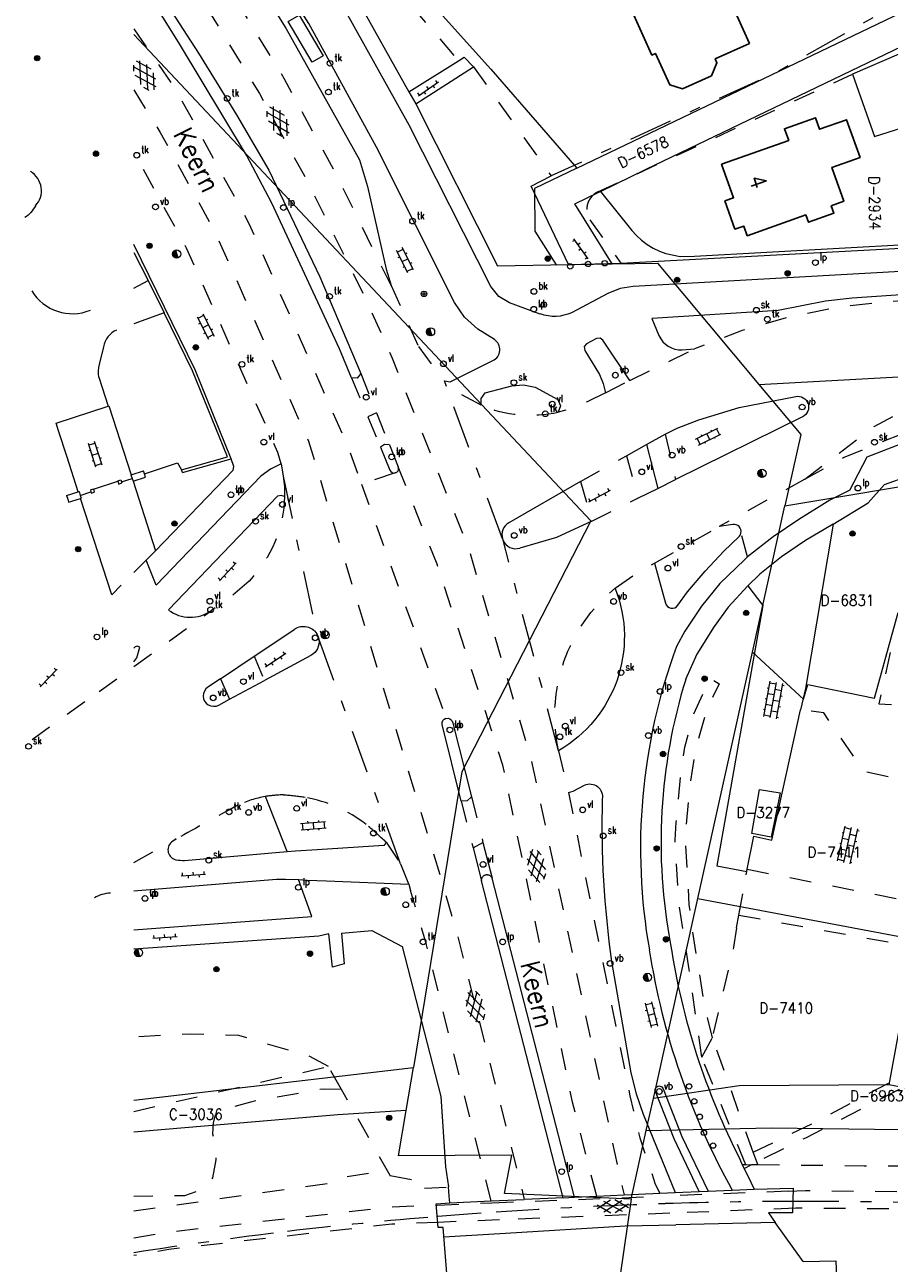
# Model space of a CAD drawing. Header units: metres. Extents: x 132072 to 132715, y 517419 to 517799.
# Tile 7 of 29: x 132072 to 132152, y 517619 to 517733. Entities that reach past the tile are written whole.
import ezdxf
from ezdxf.enums import TextEntityAlignment as Align
from ezdxf.lldxf.tags import DXFTag

# ---------------------------------------------------------------- set-up
doc = ezdxf.new("R2010")
doc.units = ezdxf.units.M
doc.header["$MEASUREMENT"] = 0
doc.linetypes.add('NLCS-HIDDEN', pattern=[4, 2, -2])
doc.linetypes.add('XX-HART', pattern=[13, 4, -2, 1, -2, 4])
for name, color, linetype, lineweight in [('GBKN ABRI', 252, 'Continuous', 13), ('GBKN AS SPOOR', 252, 'XX-HART', 13), ('GBKN BIJGEBOUW', 252, 'Continuous', 13), ('GBKN HEK', 252, 'XX-HART', 13), ('GBKN HOOFDGEBOUW', 250, 'Continuous', 25), ('GBKN HUISNUMMER', 252, 'Continuous', 13), ('GBKN KANT FUNCTIEVERSCHIL WEG', 252, 'NLCS-HIDDEN', 13), ('GBKN KANT FUNTIEVERSCHIL', 252, 'NLCS-HIDDEN', 13), ('GBKN KANT GESLOTEN VERHARDING', 252, 'Continuous', 13), ('GBKN KANT GESLOTEN VERHARDING EIGEN TERREIN', 252, 'Continuous', 13), ('GBKN KANT GESLOTEN VERHARDING WEG', 252, 'Continuous', 13), ('GBKN KANT OPEN VERHARDING', 252, 'Continuous', 13), ('GBKN KANT OPEN VERHARDING WEG', 252, 'NLCS-HIDDEN', 13), ('GBKN KANT VERHARDING OVERIG', 252, 'Continuous', 13), ('GBKN KANT WEGVAK FUNCTIEVERSCHIL', 252, 'NLCS-HIDDEN', 13), ('GBKN KANT WEGVAK GESL VERHARDING', 252, 'NLCS-HIDDEN', 13), ('GBKN KANT WEGVAK HULPLIJN', 252, 'XX-HART', 13), ('GBKN KUNSTWERK DROOG', 252, 'Continuous', 13), ('GBKN MUUR', 252, 'NLCS-HIDDEN', 13), ('GBKN SPOORRAIL', 252, 'NLCS-HIDDEN', 13), ('GBKN STRAATNAAM', 252, 'Continuous', 13), ('GBKN TERREINAFSCHEIDING', 252, 'NLCS-HIDDEN', 13), ('GBKN VERHARDINGSSYMBOOL', 252, 'Continuous', 13), ('GBKN VLAKAFSLUITING', 252, 'NLCS-HIDDEN', 13), ('GBKN VLAKAFSLUITING BEHEER GROEN', 252, 'NLCS-HIDDEN', 13), ('GBKN VLAKAFSLUITING BEHEER WEGEN', 252, 'NLCS-HIDDEN', 13), ('GRENS MAAIVELD', 252, 'NLCS-HIDDEN', 13), ('KADASTER PERCEELNUMMER', 32, 'Continuous', 13), ('KADASTER PERCEELSGRENS', 32, 'KG-KADASTRAAL', 13), ('THEMA BOOM', 252, 'Continuous', 13), ('THEMA BRANDKRAAN', 252, 'Continuous', 13), ('THEMA LICHTMAST', 252, 'Continuous', 13), ('THEMA RIOOL', 252, 'Continuous', 13), ('THEMA STRAATMEUBILAIR', 252, 'Continuous', 13)]:
    doc.layers.add(name, color=color, linetype=linetype, lineweight=lineweight)
doc.styles.add('Style-STANDARD', font='STANDARD.shx')
tags = doc.linetypes.add('KG-KADASTRAAL', pattern='A,5.5,-2,["K",Standard,S=1.8,R=0,X=0,Y=-0.9],-2,5.5,-2,[5,NLCS.SHX,S=0.75,R=0,X=0,Y=0],-2', length=19).pattern_tags.tags
tags[6] = DXFTag(74, 10)

# ---------------------------------------------------------------- blocks, each defined once
blk = doc.blocks.new('OV2')
at = {"layer": 'GBKN VERHARDINGSSYMBOOL'}
for p, q in [((0.0031, -0.023), (0.0031, 0.023)), ((0.0151, -0.023), (0.0151, 0.023)), ((0.0001, 0.01), (0.0031, 0.01)), ((0.0031, 0.02), (0.0151, 0.02)), ((0.0031, 0), (0.0151, 0)), ((0.0181, 0.01), (0.0151, 0.01)), ((0.0001, -0.01), (0.0031, -0.01)), ((0.0031, -0.02), (0.0151, -0.02)), ((0.0181, -0.01), (0.0151, -0.01))]:
    blk.add_line(p, q, dxfattribs=at)
blk = doc.blocks.new('OV6')
at = {"layer": 'GBKN VERHARDINGSSYMBOOL'}
for p, q in [((0, 0), (0.045, 0)), ((0.0025, 0), (0.0025, 0.005)), ((0.0225, 0), (0.0225, 0.005)), ((0.0325, 0), (0.0325, -0.005)), ((0.0425, 0), (0.0425, 0.005)), ((0.0125, 0), (0.0125, -0.005))]:
    blk.add_line(p, q, dxfattribs=at)
blk = doc.blocks.new('OV4')
at = {"layer": 'GBKN VERHARDINGSSYMBOOL'}
for p, q in [((0, 0.012), (0.066, 0.012)), ((0, 0), (0.066, 0)), ((0.003, 0.012), (0.003, 0)), ((0.013, 0.015), (0.013, 0.012)), ((0.013, 0), (0.013, -0.012)), ((0.023, 0.012), (0.023, 0)), ((0.033, 0.015), (0.033, 0.012)), ((0.033, 0), (0.033, -0.012)), ((0.043, 0.012), (0.043, 0)), ((0.053, 0.015), (0.053, 0.012)), ((0.053, 0), (0.053, -0.012)), ((0.063, 0.012), (0.063, 0)), ((0, -0.012), (0.066, -0.012)), ((0.003, -0.012), (0.003, -0.015)), ((0.023, -0.012), (0.023, -0.015)), ((0.043, -0.012), (0.043, -0.015)), ((0.063, -0.012), (0.063, -0.015))]:
    blk.add_line(p, q, dxfattribs=at)
blk = doc.blocks.new('GV6')
at = {"layer": 'GBKN VERHARDINGSSYMBOOL'}
for p, q in [((0.001, -0.0034), (0.026, 0.012)), ((0.001, 0.0034), (0.0261, -0.0121)), ((0.0132, -0.0101), (0.0468, 0.0101)), ((0.0132, 0.0101), (0.0468, -0.0101)), ((0.034, 0.012), (0.059, -0.0034)), ((0.034, -0.012), (0.059, 0.0034))]:
    blk.add_line(p, q, dxfattribs=at)
blk = doc.blocks.new('GV4')
at = {"layer": 'GBKN VERHARDINGSSYMBOOL'}
for p, q in [((0.0026, -0.009), (0.0408, 0.0128)), ((0.0037, 0.0052), (0.0132, 0.0107)), ((0.006, 0.0071), (0.0471, -0.0163)), ((0.0149, -0.0163), (0.056, 0.0071)), ((0.0212, 0.0128), (0.0594, -0.009)), ((0.0488, 0.0107), (0.0583, 0.0052)), ((0, -0.003), (0.027, -0.0185)), ((0.035, -0.0185), (0.062, -0.003))]:
    blk.add_line(p, q, dxfattribs=at)
blk = doc.blocks.new('lp')
at = {"layer": 'THEMA LICHTMAST'}
blk.add_circle((0, 0), 0.0262, dxfattribs=at)
at = {"layer": 'THEMA LICHTMAST', "style": 'Style-STANDARD', "width": 0.899999}
blk.add_text('lp', height=0.0675, dxfattribs=at).set_placement((0.041, 0.019))
blk = doc.blocks.new('tkolk')
at = {"layer": 'THEMA RIOOL'}
blk.add_circle((0, 0), 0.0262, dxfattribs=at)
at = {"layer": 'THEMA RIOOL', "style": 'Style-STANDARD', "width": 0.9}
blk.add_text('tk', height=0.0675, dxfattribs=at).set_placement((0.041, 0.019))
blk = doc.blocks.new('symb')
at = {"layer": 'THEMA STRAATMEUBILAIR'}
for p, q in [((-0.025, 0), (0.025, 0)), ((0, 0.025), (0, -0.025))]:
    blk.add_line(p, q, dxfattribs=at)
blk.add_circle((0, 0), 0.025, dxfattribs=at)
blk = doc.blocks.new('dwa')
at = {"layer": 'THEMA RIOOL'}
for p, q in [((-0.035, 0.014), (-0.023, -0.03)), ((-0.03, 0.023), (-0.014, -0.035)), ((-0.024, 0.029), (-0.006, -0.037)), ((-0.017, 0.034), (0.002, -0.037)), ((-0.01, 0.036), (0.01, -0.036))]:
    blk.add_line(p, q, dxfattribs=at)
blk.add_circle((0, 0), 0.0375, dxfattribs=at)
blk = doc.blocks.new('boom')
at = {"layer": 'THEMA BOOM'}
for radius in [0.0243, 0.0172, 0.0112, 0.00446]:
    blk.add_circle((0, 0), radius, dxfattribs=at)
blk = doc.blocks.new('vbord')
at = {"layer": 'THEMA STRAATMEUBILAIR'}
blk.add_circle((0, 0), 0.0262, dxfattribs=at)
at = {"layer": 'THEMA STRAATMEUBILAIR', "style": 'Style-STANDARD', "width": 0.9}
blk.add_text('vb', height=0.0675, dxfattribs=at).set_placement((0.041, 0.019))
blk = doc.blocks.new('vlicht')
at = {"layer": 'THEMA STRAATMEUBILAIR'}
blk.add_circle((0, 0), 0.0262, dxfattribs=at)
at = {"layer": 'THEMA STRAATMEUBILAIR', "style": 'Style-STANDARD', "width": 0.9}
blk.add_text('vl', height=0.0675, dxfattribs=at).set_placement((0.041, 0.019))
blk = doc.blocks.new('skolk')
at = {"layer": 'THEMA RIOOL'}
blk.add_circle((0, 0), 0.0262, dxfattribs=at)
at = {"layer": 'THEMA RIOOL', "style": 'Style-STANDARD', "width": 0.9}
blk.add_text('sk', height=0.0675, dxfattribs=at).set_placement((0.041, 0.019))
blk = doc.blocks.new('brand')
at = {"layer": 'THEMA BRANDKRAAN'}
blk.add_circle((0, 0), 0.0262, dxfattribs=at)
at = {"layer": 'THEMA BRANDKRAAN', "style": 'Style-STANDARD', "width": 0.899999}
blk.add_text('bk', height=0.0675, dxfattribs=at).set_placement((0.041, 0.019))
blk = doc.blocks.new('paal')
at = {"layer": 'THEMA STRAATMEUBILAIR'}
blk.add_circle((0, 0), 0.025, dxfattribs=at)

msp = doc.modelspace()

# ---------------------------------------------------------------- linework, layer by layer
at = {"layer": 'GBKN ABRI', "flags": 128}
msp.add_lwpolyline([(132096.17, 517733.61), (132097.18, 517734.21), (132099.39, 517730.46), (132098.37, 517729.86), (132096.17, 517733.61)], dxfattribs=at)
at = {"layer": 'GBKN AS SPOOR', "flags": 128}
msp.add_lwpolyline([(132109.98, 517623.41), (132112.72, 517623.63), (132115.33, 517623.82)], dxfattribs=at)
at = {"layer": 'GBKN AS SPOOR', "extrusion": (0, 0, -1)}
for centre, radius, start, end in [((-132144.25, 517202.13), 422.68, 86.0774, 88.193), ((-132144.13, 517198.57), 426.24, 88.2247, 89.8433), ((-132143.97, 517208.12), 416.69, 89.8617, 94.2656), ((-132143.92, 517208.23), 416.57, 83.4093, 85.3266), ((-132149.17, 517189.57), 435.72, 81.1224, 83.0042)]:
    msp.add_arc(centre, radius, start, end, dxfattribs=at)
at = {"layer": 'GBKN BIJGEBOUW', "flags": 128}
for points in [[(132148.21, 517728.76), (132150.23, 517723.01), (132152.77, 517723.83), (132152.47, 517730.61)], [(132152.47, 517730.61), (132148.21, 517728.76)]]:
    msp.add_lwpolyline(points, dxfattribs=at)
at = {"layer": 'GBKN HEK', "flags": 128}
for points in [[(132171.71, 517744.34), (132151.48, 517734.76), (132141.3, 517728.99), (132120.42, 517719.38)], [(132082.91, 517691.89), (132085.96, 517692.9), (132086.33, 517692.27)], [(132078.21, 517690.48), (132080.46, 517691.22)], [(132080.79, 517691.17), (132081.77, 517691.48)], [(132076.99, 517689.91), (132077.97, 517690.25)]]:
    msp.add_lwpolyline(points, dxfattribs=at)
at = {"layer": 'GBKN HOOFDGEBOUW', "flags": 128}
for points in [[(132128.03, 517734.22), (132130.3, 517735.26), (132129.32, 517737.4), (132132.24, 517738.73), (132132.32, 517738.57), (132137.14, 517740.77), (132139.7, 517735.15), (132137.54, 517734.17), (132138.7, 517731.61), (132135.55, 517730.17), (132135.71, 517729.81), (132135.2, 517728.62), (132132.54, 517727.41), (132131.36, 517727.79), (132130.04, 517730.68), (132129.71, 517730.53), (132128.03, 517734.22)], [(132136.14, 517720.45), (132137.24, 517717.36), (132136.44, 517717.07), (132137.36, 517714.47), (132138.18, 517714.76), (132138.5, 517713.86), (132143.9, 517715.78), (132144.14, 517715.11), (132146.49, 517715.94), (132146.25, 517716.62), (132147.41, 517717.04), (132146.31, 517720.16), (132148.91, 517721.08), (132147.67, 517724.56), (132145.18, 517723.68), (132144.8, 517724.75), (132141.94, 517723.73), (132142.33, 517722.65), (132136.14, 517720.45)]]:
    msp.add_lwpolyline(points, dxfattribs=at)
at = {"layer": 'GBKN KANT FUNCTIEVERSCHIL WEG', "flags": 128}
for points in [[(132123.14, 517691.2), (132127.36, 517693.57)], [(132124.17, 517687.54), (132128.41, 517689.65)], [(132113.07, 517662.1), (132114.13, 517657.89)], [(132112.13, 517661.71), (132113.23, 517657.39)]]:
    msp.add_lwpolyline(points, dxfattribs=at)
at = {"layer": 'GBKN KANT FUNTIEVERSCHIL', "flags": 128}
for points in [[(132096.85, 517657.11), (132098.85, 517657.24)], [(132097.91, 517654.43), (132099.69, 517654.36)]]:
    msp.add_lwpolyline(points, dxfattribs=at)
at = {"layer": 'GBKN KANT GESLOTEN VERHARDING', "flags": 128}
for points in [[(132124.62, 517625.26), (132127.14, 517625.38)], [(132127.14, 517625.38), (132130.45, 517625.53)], [(132130.45, 517625.53), (132131.86, 517625.59)], [(132137.12, 517625.83), (132139.14, 517625.92)], [(132139.14, 517625.92), (132142.75, 517625.99), (132142.68, 517623.74)], [(132110.01, 517622.36), (132109.82, 517624.56), (132111.08, 517624.65)], [(132111.08, 517624.65), (132114.88, 517624.82)], [(132114.88, 517624.82), (132117.94, 517624.96)], [(132121.53, 517625.12), (132120.1, 517625.06), (132117.94, 517624.96)], [(132121.53, 517625.12), (132122.57, 517625.17)], [(132122.57, 517625.17), (132124.62, 517625.26)], [(132142.68, 517623.74), (132140.45, 517623.72)], [(132140.45, 517623.72), (132141.08, 517622.84)], [(132110.45, 517622.37), (132110.01, 517622.36)], [(132111.15, 517613.91), (132110.45, 517622.37)], [(132143.66, 517619.24), (132141.08, 517622.84)], [(132143.66, 517619.24), (132146.68, 517619.29)], [(132146.68, 517619.29), (132146.76, 517617.03)]]:
    msp.add_lwpolyline(points, dxfattribs=at)
at = {"layer": 'GBKN KANT GESLOTEN VERHARDING EIGEN TERREIN', "flags": 128}
for points in [[(132081.93, 517709.04), (132083.26, 517709.72)], [(132084.73, 517706.74), (132081.93, 517705.73)], [(132079.14, 517703.62), (132078.74, 517701.99)], [(132078.69, 517700.81), (132079.56, 517698.13)], [(132074.76, 517696.57), (132079.56, 517698.13)], [(132079.56, 517698.13), (132079.64, 517698.16), (132081.68, 517691.81)], [(132074.99, 517695.86), (132074.76, 517696.57)], [(132075.78, 517693.43), (132074.99, 517695.86)], [(132129.2, 517694.6), (132130.25, 517690.56)], [(132076.81, 517690.23), (132075.78, 517693.43)], [(132110.52, 517621.52), (132116.22, 517621.86)], [(132116.22, 517621.86), (132127.23, 517622.53), (132131.92, 517622.63)], [(132141.08, 517622.84), (132131.92, 517622.63)]]:
    msp.add_lwpolyline(points, dxfattribs=at)
at = {"layer": 'GBKN KANT GESLOTEN VERHARDING EIGEN TERREIN'}
for centre, radius, start, end in [((132071.36, 517718.02), 2.05, 316.6349, 59.2752), ((132076.26, 517711.05), 4.38, 211.2351, 292.2767), ((132081.15, 517703.29), 2.04, 113.2913, 170.6767), ((132081.89, 517701.25), 3.24, 166.7938, 187.7536)]:
    msp.add_arc(centre, radius, start, end, dxfattribs=at)
at = {"layer": 'GBKN KANT GESLOTEN VERHARDING EIGEN TERREIN', "extrusion": (0, 0, -1)}
msp.add_arc((-132070.41, 517717.86), 2.74, 207.1027, 237.6692, dxfattribs=at)
at = {"layer": 'GBKN KANT GESLOTEN VERHARDING WEG', "flags": 128}
for points in [[(132081.93, 517739.88), (132083.66, 517737.28), (132087.9, 517730.7), (132091.4, 517725.03), (132094.37, 517719.92), (132099.08, 517710.08), (132102.86, 517701.14)], [(132102.02, 517700.75), (132100.91, 517703.43), (132094.67, 517716.86), (132092.31, 517721.28), (132086.15, 517731.56), (132082.35, 517737.66), (132081.93, 517738.26)], [(132130.94, 517695.56), (132132.05, 517696.12), (132134.03, 517696.87), (132137.77, 517698.03), (132142.98, 517699.04)], [(132143.61, 517697.17), (132131.9, 517691.38)], [(132129.2, 517694.6), (132130.94, 517695.56)], [(132104.67, 517694.35), (132105.54, 517692.23)], [(132105.5, 517694.56), (132106.31, 517692.53)], [(132127.36, 517693.57), (132129.2, 517694.6)], [(132123.14, 517691.2), (132116.52, 517687.39)], [(132128.41, 517689.65), (132130.25, 517690.56)], [(132130.25, 517690.56), (132131.9, 517691.38)], [(132124.17, 517687.54), (132120.91, 517686.03), (132117.53, 517685.04)], [(132093.02, 517675.07), (132096.78, 517677.58)], [(132089.93, 517673), (132093.02, 517675.07)], [(132098.25, 517675.14), (132093.98, 517672.84)], [(132089.93, 517673), (132088.76, 517672.22)], [(132090.74, 517671.1), (132093.98, 517672.84)], [(132089.76, 517670.57), (132090.74, 517671.1)], [(132112.13, 517661.71), (132110.36, 517668.76)], [(132111.31, 517669.01), (132113.07, 517662.1)], [(132113.23, 517657.39), (132114.01, 517654.35)], [(132114.13, 517657.89), (132114.97, 517654.59)], [(132121.53, 517625.12), (132114.01, 517654.35)], [(132122.57, 517625.17), (132114.97, 517654.59)]]:
    msp.add_lwpolyline(points, dxfattribs=at)
at = {"layer": 'GBKN KANT GESLOTEN VERHARDING WEG', "extrusion": (0, 0, -1)}
for centre, radius, start, end in [((-132143.16, 517698.06), 0.999, 79.3642, 161.1361), ((-132143.17, 517698.06), 0.996, 161.3656, 243.409), ((-132097.58, 517676.4), 1.43, 55.9382, 148.8616), ((-132097.58, 517676.4), 1.43, 171.1788, 241.8584), ((-132110.84, 517668.87), 0.491, 347.9895, 75.7), ((-132110.84, 517668.86), 0.492, 75.8522, 163.3035)]:
    msp.add_arc(centre, radius, start, end, dxfattribs=at)
at = {"layer": 'GBKN KANT GESLOTEN VERHARDING WEG'}
for centre, radius, start, end in [((132105.93, 517692.38), 0.411, 201.1659, 284.2952), ((132105.93, 517692.38), 0.414, 284.1494, 20.8163), ((132117.16, 517686.28), 1.28, 119.8285, 197.3235), ((132117.16, 517686.27), 1.28, 203.05, 286.4906), ((132089.3, 517671.41), 0.965, 123.7351, 237.8917), ((132089.3, 517671.42), 0.969, 238.0896, 298.3783)]:
    msp.add_arc(centre, radius, start, end, dxfattribs=at)
at = {"layer": 'GBKN KANT OPEN VERHARDING', "flags": 128}
for points in [[(132083.23, 517760.22), (132088.13, 517753.08), (132088.96, 517752.04), (132098.72, 517741.08), (132100.71, 517738.6), (132102.4, 517735.91), (132107.3, 517727.13)], [(132119.41, 517706.64), (132116.58, 517707.66), (132115.58, 517708.26), (132114.87, 517709.18), (132107.33, 517724.06), (132100.32, 517736.68), (132099.18, 517738.3), (132097.92, 517739.82), (132087.85, 517751.11), (132086.92, 517752.35), (132082.14, 517759.29), (132081.93, 517759.57)], [(132115.18, 517704.28), (132113.66, 517705.25), (132112.43, 517706.35), (132111.5, 517707.71), (132104.3, 517722.02), (132098.07, 517733.45), (132096.71, 517735.56), (132095.15, 517737.52), (132086.2, 517747.37)], [(132091.43, 517740.23), (132095.95, 517733.02), (132102.73, 517720.87), (132103.48, 517718.39), (132105.2, 517710.79), (132105.67, 517709.26)], [(132107.3, 517727.13), (132107.93, 517726.03)], [(132107.93, 517726.03), (132115.46, 517711.1)], [(132126.86, 517711.32), (132174.54, 517713.88), (132174.55, 517714.11), (132192.44, 517715.39)], [(132090.92, 517693.27), (132087.58, 517701.49), (132081.93, 517713.04)], [(132180.59, 517712.12), (132127.98, 517709.19), (132126.78, 517708.99), (132125.65, 517708.53), (132122.3, 517706.76)], [(132115.46, 517711.1), (132122.01, 517711.21)], [(132122.01, 517711.21), (132126.86, 517711.32)], [(132181.9, 517709.93), (132181.87, 517710.41), (132148.19, 517708.11), (132145.73, 517707.83), (132141.36, 517706.96), (132129.7, 517706.22), (132130.36, 517704.66)], [(132127.68, 517700.51), (132125.2, 517704.22), (132124.93, 517704.42), (132124.6, 517704.38), (132123.68, 517703.89), (132123.47, 517703.63), (132123.52, 517703.29)], [(132123.52, 517703.29), (132124.87, 517701.05), (132125.23, 517700.24), (132125.44, 517699.38)], [(132132.5, 517703.35), (132133.64, 517703.42)], [(132110.57, 517700.48), (132111.11, 517700.4), (132115.04, 517702.35)], [(132113.95, 517698.22), (132113.95, 517698.86), (132114.33, 517699.37), (132116.78, 517700.03), (132117.87, 517700.1), (132118.94, 517699.88), (132121.02, 517698.76), (132121.27, 517698.18), (132121.08, 517697.58)], [(132147.96, 517690.4), (132149.55, 517693.48), (132157.84, 517696.66), (132158.36, 517697.68)], [(132095.52, 517692.83), (132094.53, 517692.34), (132093.65, 517691.68), (132083.99, 517681.64), (132083.08, 517683.92)], [(132083.93, 517684.81), (132091.08, 517692.24), (132091.15, 517692.59), (132090.92, 517693.27)], [(132146.44, 517687.24), (132149.65, 517689.21), (132151.17, 517690.91), (132153.41, 517691.71)], [(132147.96, 517690.4), (132146.12, 517689.46), (132143.25, 517687.69), (132140.88, 517686.08), (132138.53, 517684.25)], [(132095.84, 517689.81), (132095.51, 517689.89), (132095.17, 517689.83), (132085.12, 517679.34)], [(132137.17, 517687.22), (132135.9, 517687.03)], [(132146.44, 517687.24), (132143.87, 517685.75), (132141.66, 517684.24), (132139.65, 517682.64), (132138.55, 517681.56)], [(132146.44, 517687.24), (132143.89, 517672.1)], [(132132.11, 517679.78), (132132.99, 517681), (132134.61, 517682.91), (132136.34, 517684.75), (132137.73, 517686.09)], [(132083.08, 517683.92), (132083.93, 517684.81)], [(132129.95, 517683.65), (132130.96, 517679.98)], [(132138.24, 517683.97), (132135.97, 517681.78)], [(132138.53, 517684.25), (132138.24, 517683.97)], [(132079.89, 517680.73), (132080.75, 517681.63)], [(132135.97, 517681.78), (132134.28, 517679.7), (132132.74, 517677.39), (132131.97, 517675.96)], [(132138.55, 517681.56), (132136.73, 517679.61), (132135.46, 517677.82), (132133.87, 517675.26), (132132.82, 517672.93)], [(132138.55, 517681.56), (132139.95, 517679.74), (132135.7, 517655.75), (132138.47, 517655.21)], [(132081.93, 517674.56), (132082.22, 517674.92), (132082.47, 517675.91), (132082.23, 517676), (132082.04, 517675.93), (132081.93, 517675.82)], [(132143.89, 517672.1), (132143.42, 517670.14)], [(132139.11, 517658.47), (132140.77, 517658.12), (132143.42, 517670.14)], [(132122.01, 517662.49), (132122.44, 517662.61), (132123.5, 517663.18)], [(132138.51, 517655.43), (132139.11, 517658.47)], [(132098.85, 517657.24), (132104.98, 517657.64)], [(132086.61, 517656.22), (132096.07, 517657.05)], [(132096.07, 517657.05), (132096.85, 517657.11)], [(132138.47, 517655.21), (132138.51, 517655.43)], [(132081.93, 517653.44), (132095.1, 517654.52)], [(132095.91, 517654.52), (132097.11, 517654.47)], [(132098.34, 517651.07), (132097.11, 517654.47)], [(132097.11, 517654.47), (132097.91, 517654.43)], [(132099.69, 517654.36), (132107.28, 517654.06)], [(132081.93, 517649.84), (132098.34, 517651.07)], [(132099.91, 517649.48), (132098.99, 517649.26)], [(132101.09, 517649.52), (132103.88, 517649.77), (132106.67, 517648.3), (132110.25, 517634.46), (132110.68, 517627.96), (132110.95, 517626.12)], [(132098.99, 517649.26), (132081.93, 517648.05)], [(132125.99, 517646.91), (132127.76, 517636.64), (132128.27, 517634.71), (132128.91, 517632.82), (132131.86, 517625.59)], [(132137.83, 517628.69), (132138.05, 517628.17)], [(132138.05, 517628.17), (132138.22, 517627.82)], [(132138.22, 517627.82), (132138.83, 517626.56)], [(132138.83, 517626.56), (132139.14, 517625.92)], [(132111.02, 517625.27), (132110.95, 517626.12)], [(132111.08, 517624.65), (132111.02, 517625.27)]]:
    msp.add_lwpolyline(points, dxfattribs=at)
at = {"layer": 'GBKN KANT OPEN VERHARDING', "extrusion": (0, 0, -1)}
for centre, radius, start, end in [((-132120.72, 517710.27), 3.85, 245.7209, 289.845), ((-132115, 517676.88), 12.17, 158.5223, 239.871), ((-132123.99, 517662.13), 1.16, 65.1272, 191.1033), ((-132080.06, 517649.64), 3.63, 60.7971, 85.7554)]:
    msp.add_arc(centre, radius, start, end, dxfattribs=at)
at = {"layer": 'GBKN KANT OPEN VERHARDING'}
for centre, radius, start, end in [((132114.59, 517703.35), 1.1, 294.1431, 57.6011), ((132132.36, 517705.51), 2.17, 203.1397, 273.6932), ((132137.27, 517686.57), 0.661, 348.1832, 98.7608), ((132137.26, 517686.57), 0.673, 314.3923, 347.8435), ((132087.14, 517682.07), 3.4, 233.523, 304.7414), ((132131.58, 517680.15), 0.646, 195.3212, 324.4295), ((132182.6, 517657.34), 53.94, 159.8103, 189.9882), ((132181.25, 517657.9), 50.7, 162.7561, 190.7211), ((132216.52, 517659.6), 91.42, 178.5584, 187.9833), ((132086, 517657.21), 0.924, 131.0233, 259.0574), ((132087.88, 517654.75), 4.02, 120.4645, 128.2044), ((132104.94, 517657.85), 0.222, 281.0485, 53.0047), ((132087.07, 517664.73), 8.52, 261.5463, 266.8889), ((132095.5, 517659.75), 5.25, 265.5248, 274.4752), ((132195.34, 517658.21), 64.64, 188.6675, 207.1721), ((132195.29, 517658.32), 66.63, 188.9174, 209.1814)]:
    msp.add_arc(centre, radius, start, end, dxfattribs=at)
at = {"layer": 'GBKN KANT OPEN VERHARDING WEG', "flags": 128}
for points in [[(132102.86, 517701.14), (132102.54, 517700.73), (132102.02, 517700.75)], [(132102.02, 517700.75), (132103.5, 517697.17)], [(132102.86, 517701.14), (132104.31, 517697.52)], [(132104.31, 517697.52), (132103.5, 517697.17)], [(132104.31, 517697.52), (132105.5, 517694.56)], [(132103.5, 517697.17), (132104.67, 517694.35)], [(132130.94, 517695.56), (132131.9, 517691.38)], [(132105.5, 517694.56), (132105.05, 517694.59), (132104.67, 517694.35)], [(132127.36, 517693.57), (132128.41, 517689.65)], [(132123.14, 517691.2), (132124.17, 517687.54)], [(132093.02, 517675.07), (132093.98, 517672.84)], [(132089.93, 517673), (132090.74, 517671.1)], [(132113.07, 517662.1), (132112.67, 517661.72), (132112.13, 517661.71)], [(132113.23, 517657.39), (132114.13, 517657.89)]]:
    msp.add_lwpolyline(points, dxfattribs=at)
at = {"layer": 'GBKN KANT OPEN VERHARDING WEG', "extrusion": (0, 0, -1)}
msp.add_arc((-132114.5, 517654.43), 0.496, 350.88, 160.1757, dxfattribs=at)
at = {"layer": 'GBKN KANT VERHARDING OVERIG', "flags": 128}
for points in [[(132107.3, 517727.13), (132111.87, 517730.01)], [(132107.93, 517726.03), (132113.26, 517729.45)], [(132111.87, 517730.01), (132112.4, 517730.34)], [(132112.4, 517730.34), (132113.26, 517729.45)], [(132122.01, 517711.21), (132118.57, 517718.44), (132120.42, 517719.38)], [(132081.87, 517691.22), (132083.93, 517684.81)], [(132079.89, 517680.73), (132077.01, 517689.62)], [(132096.07, 517657.05), (132094.07, 517662.12)], [(132101.09, 517649.52), (132101.34, 517646.71), (132100.26, 517646.38), (132099.91, 517649.48)], [(132134.06, 517625.69), (132131.76, 517630.55), (132130.03, 517634.91)], [(132130.74, 517635.18), (132132.46, 517630.76), (132134.91, 517625.73)], [(132131.86, 517625.59), (132132.56, 517625.62), (132134.06, 517625.69)], [(132134.06, 517625.69), (132134.91, 517625.73)], [(132134.91, 517625.73), (132137.12, 517625.83)]]:
    msp.add_lwpolyline(points, dxfattribs=at)
at = {"layer": 'GBKN KANT VERHARDING OVERIG', "extrusion": (0, 0, -1)}
msp.add_arc((-132130.38, 517635.05), 0.38, 338.1084, 159.9141, dxfattribs=at)
at = {"layer": 'GBKN KANT WEGVAK FUNCTIEVERSCHIL', "flags": 128}
for points in [[(132105.67, 517709.26), (132100.52, 517719.66), (132095.82, 517728.32), (132090.34, 517737.26), (132085.94, 517744.1)], [(132127.68, 517700.51), (132133.64, 517703.42)], [(132113.95, 517698.22), (132112.07, 517699.24), (132110.57, 517700.48)], [(132125.44, 517699.38), (132123.73, 517698.53), (132122.44, 517697.97), (132121.08, 517697.58)], [(132143.8, 517691.4), (132147.39, 517693.39), (132155.52, 517696.73)], [(132143.8, 517691.4), (132135.9, 517687.03)], [(132126.32, 517681.34), (132128.1, 517682.59), (132129.95, 517683.65)], [(132081.93, 517674.13), (132089.08, 517679.28)], [(132121.11, 517666.35), (132122.01, 517662.49)], [(132081.93, 517656.06), (132085.84, 517658.21)], [(132105.07, 517658.03), (132105.21, 517657.93)], [(132105.21, 517657.93), (132106.51, 517655.93)], [(132106.51, 517655.93), (132107.28, 517654.06)]]:
    msp.add_lwpolyline(points, dxfattribs=at)
at = {"layer": 'GBKN KANT WEGVAK FUNCTIEVERSCHIL'}
msp.add_arc((132094.18, 517639.3), 23.02, 81.1124, 86.1319, dxfattribs=at)
at = {"layer": 'GBKN KANT WEGVAK GESL VERHARDING', "flags": 128}
for points in [[(132095.52, 517692.83), (132095.22, 517693.88), (132086.79, 517712.72), (132081.93, 517721.59)], [(132181.9, 517709.93), (132151.35, 517707.76), (132146.92, 517707.26), (132142.55, 517706.4), (132138.03, 517705.11), (132133.64, 517703.42)], [(132105.67, 517709.26), (132108.17, 517703.65)], [(132108.17, 517703.65), (132110.4, 517700.57), (132110.57, 517700.48)], [(132125.44, 517699.38), (132127.68, 517700.51)], [(132095.52, 517692.83), (132095.69, 517691.68)], [(132095.69, 517691.68), (132095.83, 517690.73), (132095.84, 517689.81)], [(132129.95, 517683.65), (132135.9, 517687.03)], [(132115.94, 517685.89), (132115.98, 517685.77)], [(132092.58, 517682.01), (132090.98, 517680.62), (132089.08, 517679.28)], [(132078.73, 517671.83), (132081.16, 517673.57)], [(132072.54, 517667.39), (132078.73, 517671.83)], [(132122.01, 517662.49), (132127.68, 517634.53), (132128.6, 517630.65), (132130.02, 517626.38)], [(132107.28, 517654.06), (132107.45, 517653.47)], [(132114.88, 517624.82), (132108.85, 517648.71), (132107.45, 517653.47)]]:
    msp.add_lwpolyline(points, dxfattribs=at)
at = {"layer": 'GBKN KANT WEGVAK GESL VERHARDING', "extrusion": (0, 0, -1)}
for centre, radius, start, end in [((-132118.51, 517708.9), 11.62, 257.2293, 293.1132), ((-132084.13, 517690.12), 11.71, 181.4927, 223.821), ((-132135.91, 517669.6), 15.16, 347.6335, 50.7598), ((-132097.56, 517676.39), 1.45, 149.0522, 170.9816)]:
    msp.add_arc(centre, radius, start, end, dxfattribs=at)
at = {"layer": 'GBKN KANT WEGVAK GESL VERHARDING'}
for centre, radius, start, end in [((132095.79, 517652.05), 10.22, 99.7394, 114.691), ((132095.8, 517652.09), 10.19, 90.3847, 99.7866), ((132095.68, 517649.82), 12.39, 51.7703, 80.4657), ((134721.51, 512869.14), 5466.44, 118.75822, 118.82624), ((132067.05, 517616.99), 55.95, 47.1859, 49.5428)]:
    msp.add_arc(centre, radius, start, end, dxfattribs=at)
at = {"layer": 'GBKN KANT WEGVAK HULPLIJN', "flags": 128}
for points in [[(132115.94, 517685.89), (132110.57, 517700.48)], [(132095.69, 517691.68), (132098.8, 517677.14)], [(132121.11, 517666.35), (132115.98, 517685.77)], [(132098.99, 517676.62), (132106.51, 517655.93)], [(132130.02, 517626.38), (132130.45, 517625.53)]]:
    msp.add_lwpolyline(points, dxfattribs=at)
at = {"layer": 'GBKN KUNSTWERK DROOG', "flags": 128}
for points in [[(132081.93, 517712.32), (132083.26, 517709.72)], [(132083.26, 517709.72), (132084.73, 517706.74)], [(132086.33, 517692.27), (132090.57, 517693.46), (132087.35, 517701.39), (132084.73, 517706.74)], [(132086.42, 517692.01), (132090.92, 517693.27)], [(132086.42, 517692.01), (132086.33, 517692.27)]]:
    msp.add_lwpolyline(points, dxfattribs=at)
at = {"layer": 'GBKN MUUR', "flags": 128}
for points in [[(132081.66, 517691.8), (132081.68, 517691.81)], [(132081.66, 517691.8), (132081.77, 517691.48)], [(132081.68, 517691.81), (132082.81, 517692.19)], [(132081.87, 517691.22), (132083.02, 517691.58), (132082.91, 517691.89)], [(132082.91, 517691.89), (132082.81, 517692.19)], [(132077.92, 517690.42), (132078.2, 517690.51), (132078.21, 517690.48)], [(132077.92, 517690.42), (132077.97, 517690.25)], [(132078.21, 517690.48), (132078.28, 517690.22)], [(132080.45, 517691.25), (132080.74, 517691.34), (132080.79, 517691.17)], [(132080.45, 517691.25), (132080.46, 517691.22)], [(132080.46, 517691.22), (132080.54, 517690.96)], [(132080.54, 517690.96), (132080.83, 517691.06)], [(132080.79, 517691.17), (132080.83, 517691.06)], [(132081.77, 517691.48), (132081.86, 517691.21)], [(132081.86, 517691.21), (132081.87, 517691.22)], [(132075.72, 517689.89), (132076.81, 517690.23)], [(132075.72, 517689.89), (132075.83, 517689.57)], [(132075.83, 517689.57), (132075.92, 517689.28)], [(132075.92, 517689.28), (132077.01, 517689.62)], [(132076.81, 517690.23), (132076.88, 517690.26), (132076.99, 517689.91)], [(132076.99, 517689.91), (132077.08, 517689.65)], [(132077.01, 517689.62), (132077.08, 517689.65)], [(132077.97, 517690.25), (132078, 517690.13)], [(132078, 517690.13), (132078.28, 517690.22)]]:
    msp.add_lwpolyline(points, dxfattribs=at)
at = {"layer": 'GBKN SPOORRAIL', "flags": 128}
for points in [[(132142.3, 517625.72), (132130.58, 517625.26)], [(132142.3, 517625.72), (132143.88, 517625.78), (132156.86, 517625.66), (132175.09, 517624.78), (132204, 517622.79), (132211.62, 517622.11)], [(132081.93, 517621.42), (132084.94, 517621.94), (132105.56, 517624.27), (132109.92, 517624.45)], [(132109.92, 517624.45), (132114.96, 517624.65)], [(132114.96, 517624.65), (132130.58, 517625.26)], [(132142.97, 517624.15), (132131.38, 517623.69)], [(132211.45, 517620.52), (132203.88, 517621.19), (132174.99, 517623.19), (132156.82, 517624.06), (132142.97, 517624.15)], [(132115.67, 517623.08), (132110.01, 517622.85)], [(132131.38, 517623.69), (132115.67, 517623.08)], [(132110.01, 517622.85), (132105.74, 517622.68), (132085.17, 517620.35), (132081.93, 517619.79)]]:
    msp.add_lwpolyline(points, dxfattribs=at)
at = {"layer": 'GBKN TERREINAFSCHEIDING', "flags": 128}
for points in [[(132083.93, 517760.68), (132085.82, 517757.85), (132086.95, 517758.57), (132094.6, 517750), (132111.87, 517730.01)], [(132113.26, 517729.45), (132120.42, 517719.38)], [(132124.72, 517717.9), (132148.21, 517728.76)], [(132124, 517715.34), (132126.86, 517711.32)], [(132151.69, 517675.41), (132150.64, 517670.69), (132153.85, 517670.47)], [(132153.85, 517670.47), (132152.58, 517663.7), (132149.26, 517664.44), (132145.56, 517669.85), (132143.42, 517670.14)], [(132138.42, 517654.92), (132138.47, 517655.21)], [(132137.72, 517651.2), (132138.31, 517654.35), (132138.42, 517654.92)], [(132137.51, 517650.03), (132137.72, 517651.2)], [(132137.51, 517650.03), (132137.23, 517648.22), (132135.28, 517639.88)], [(132139.06, 517629.32), (132135.28, 517639.88)], [(132081.93, 517633.08), (132088.69, 517634.65), (132099.87, 517637.22)], [(132101.07, 517635.1), (132099.87, 517637.22)], [(132105.58, 517627.17), (132101.07, 517635.1)], [(132139.12, 517629.17), (132139.06, 517629.32)], [(132139.4, 517628.43), (132139.31, 517628.67), (132139.12, 517629.17)], [(132138.36, 517628.17), (132138.05, 517628.17)], [(132138.36, 517628.17), (132138.92, 517628.18)], [(132138.92, 517628.18), (132138.92, 517628.18), (132139.49, 517628.19)], [(132139.49, 517628.19), (132139.4, 517628.43)], [(132105.58, 517627.17), (132107.56, 517626.8), (132107.62, 517625.94), (132110.95, 517626.12)]]:
    msp.add_lwpolyline(points, dxfattribs=at)
at = {"layer": 'GBKN TERREINAFSCHEIDING'}
msp.add_arc((132125.46, 517716.31), 1.75, 114.9639, 213.3825, dxfattribs=at)
at = {"layer": 'GBKN VLAKAFSLUITING', "flags": 128}
msp.add_lwpolyline([(132081.93, 517682.79), (132083.08, 517683.92)], dxfattribs=at)
at = {"layer": 'GBKN VLAKAFSLUITING BEHEER GROEN', "flags": 128}
for points in [[(132134.31, 517638.08), (132133.15, 517646.16), (132132.19, 517652.39), (132131.86, 517658.11), (132131.96, 517659.76), (132132.39, 517664.36), (132132.76, 517666.68), (132133.51, 517669.6), (132135.09, 517673.04), (132135.92, 517672.52), (132134.86, 517670.41), (132133.7, 517666.42), (132133.24, 517663.31), (132132.86, 517659.53), (132132.79, 517657.74), (132133.13, 517652.14), (132133.52, 517649.23), (132134.62, 517642.45), (132135.28, 517639.88)], [(132099.87, 517637.22), (132098.16, 517638.15), (132091.62, 517640.08), (132087.15, 517640.22), (132081.93, 517639.95)], [(132134.31, 517638.08), (132135.28, 517639.88)], [(132138.36, 517628.17), (132134.31, 517638.08)]]:
    msp.add_lwpolyline(points, dxfattribs=at)
at = {"layer": 'GBKN VLAKAFSLUITING BEHEER WEGEN', "flags": 128}
for points in [[(132081.93, 517744.81), (132088.11, 517735.81), (132093.52, 517726.99), (132098.16, 517718.44), (132103.27, 517708.14), (132105.75, 517702.57), (132112.82, 517684.97), (132118.54, 517665.69), (132126.92, 517626.25), (132127.14, 517625.38)], [(132081.93, 517732.94), (132085.8, 517727.34), (132092.55, 517715), (132101.7, 517694.35), (132102.93, 517690.94)], [(132081.93, 517727.31), (132084.36, 517723.4), (132089.48, 517714.06), (132098.04, 517694.92), (132110.33, 517654.32), (132111.74, 517649.5), (132117.94, 517624.96)], [(132143.8, 517691.4), (132150.2, 517696.26), (132153.42, 517698), (132157.68, 517699.61), (132162, 517701.03), (132166.32, 517701.94), (132185.28, 517703.74), (132343.25, 517714.39)], [(132106.03, 517691.98), (132102.93, 517690.94)], [(132124.62, 517625.26), (132122.39, 517633.94), (132115.97, 517665.03), (132109.9, 517683.57), (132106.31, 517692.53)], [(132102.93, 517690.94), (132110.72, 517669.34)], [(132138.53, 517684.25), (132137.92, 517686.43)]]:
    msp.add_lwpolyline(points, dxfattribs=at)
at = {"layer": 'GRENS MAAIVELD', "flags": 128}
for points in [[(132138.51, 517655.43), (132153.2, 517652.54)], [(132137.72, 517651.2), (132152.53, 517648.53), (132153.2, 517652.54)], [(132139.49, 517628.19), (132149.28, 517628.06), (132154.59, 517628.08), (132154.56, 517629.36), (132162.56, 517628.86), (132163.43, 517628.19), (132164.68, 517628.17), (132165.84, 517628.67), (132167.95, 517628.54), (132168.86, 517627.87), (132191.16, 517626.52), (132213.11, 517624.25), (132213.56, 517626.2), (132164.82, 517635.58), (132157.84, 517636.69), (132158.65, 517642.06)], [(132139.06, 517629.32), (132144.93, 517632.18), (132157.49, 517638.89), (132157.99, 517637.97), (132143.87, 517630.63), (132139.4, 517628.43)], [(132101.07, 517635.1), (132099.38, 517635.15), (132092.8, 517633.98), (132090.24, 517633.28), (132089.42, 517632.77), (132089.25, 517632.01), (132089.2, 517631.03), (132089.47, 517629.42), (132089.5, 517628.61), (132089.2, 517626.97), (132088.45, 517625.94), (132086.6, 517625.31), (132081.93, 517625.22)], [(132138.22, 517627.82), (132138.92, 517628.18)], [(132081.93, 517623.91), (132100.58, 517626.56), (132101.26, 517627.03), (132104.22, 517627.48), (132105.58, 517627.17)]]:
    msp.add_lwpolyline(points, dxfattribs=at)
at = {"layer": 'KADASTER PERCEELSGRENS', "flags": 128}
for points in [[(132122.8, 517720.11), (132166.26, 517740.96)], [(132106.8, 517738.2), (132114.87, 517729.22), (132122.8, 517720.11)], [(132081.93, 517732.44), (132124.09, 517687.57), (132112.17, 517664.41), (132107.71, 517637.12)], [(132124.96, 517717.94), (132129.18, 517720.01), (132152.78, 517731.34)], [(132122.8, 517720.11), (132118.89, 517718.23), (132118.92, 517714.29), (132120.87, 517711.19), (132126.04, 517711.27)], [(132126.04, 517711.27), (132122.61, 517716.79), (132124.77, 517717.85)], [(132124.77, 517717.85), (132124.96, 517717.94)], [(132124.96, 517717.94), (132127.86, 517714.36)], [(132127.86, 517714.36), (132128.28, 517713.88), (132128.76, 517713.44), (132129.27, 517713.06)], [(132129.27, 517713.06), (132129.82, 517712.72), (132130.4, 517712.44), (132131, 517712.22)], [(132131, 517712.22), (132132.31, 517711.96), (132133.64, 517711.97), (132153.64, 517713.08)], [(132126.04, 517711.27), (132130.22, 517711.34)], [(132130.22, 517711.34), (132139.57, 517700.15)], [(132139.57, 517700.15), (132197.79, 517703.34), (132251.31, 517706.28)], [(132139.57, 517700.15), (132143.45, 517695.52), (132141.98, 517688.94)], [(132141.98, 517688.94), (132157.63, 517691.56)], [(132138.99, 517675.46), (132141.98, 517688.94)], [(132138.99, 517675.46), (132143.69, 517671.1), (132144.09, 517672.48), (132150.24, 517671.2), (132152.43, 517679.12), (132154.91, 517678.6), (132158.47, 517679.2)], [(132133.94, 517652.72), (132138.99, 517675.46)], [(132141.55, 517662.46), (132140.71, 517658.38), (132138.94, 517658.72), (132139.64, 517662.79), (132141.55, 517662.46)], [(132129.85, 517634.27), (132133.94, 517652.72)], [(132133.94, 517652.72), (132154.02, 517648.93)], [(132154.02, 517648.93), (132151.55, 517635.54)], [(132081.93, 517634.11), (132107.71, 517637.12)], [(132107.05, 517633.18), (132107.71, 517637.12)], [(132129.19, 517631.31), (132140.73, 517631.56), (132159.73, 517631.33), (132179.59, 517630.23), (132151.55, 517635.54)], [(132151.55, 517635.54), (132137.77, 517635.45), (132129.85, 517634.27)], [(132129.19, 517631.31), (132129.85, 517634.27)], [(132107.05, 517633.18), (132100.74, 517632.78), (132081.93, 517631.16)], [(132127.79, 517625), (132116.13, 517625.5), (132116.8, 517629.06), (132106.34, 517628.98), (132107.05, 517633.18)], [(132127.79, 517625), (132129.19, 517631.31)], [(132127.79, 517625), (132125.75, 517610.76), (132126.09, 517609.4)]]:
    msp.add_lwpolyline(points, dxfattribs=at)

# ---------------------------------------------------------------- block references
at = {"layer": 'GBKN VERHARDINGSSYMBOOL', "zscale": 10}
for name, p, xscale, yscale, rotation in [('GV4', (132083.67, 517727.24), 50.00000000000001, 50.00000000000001, 121.5924915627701), ('OV6', (132108.18, 517726.77), 50, 50, 35.0248732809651), ('GV4', (132095.93, 517722.99), 49.99999999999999, 49.99999999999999, 120.6689266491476), ('OV6', (132123.82, 517711.73), 49.99999999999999, 49.99999999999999, 125.3911075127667), ('OV2', (132106.54, 517711.4), 50, 50, 27.07775140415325), ('OV2', (132088.96, 517705.7), 50, 50, 207.5130611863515), ('OV2', (132134.7, 517695.74), 50.00000000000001, 50.00000000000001, 296.1038249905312), ('OV2', (132077.94, 517693.56), 50, 50, 17.69230089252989), ('OV6', (132123.9, 517689.31), 50, 50, 28.35896344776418), ('OV6', (132089.82, 517682.04), 50.00000000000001, 50.00000000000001, 46.78232042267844), ('OV6', (132094.08, 517674.11), 50, 50, 33.49940008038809), ('OV6', (132073.3, 517672.26), 50.00000000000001, 50.00000000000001, 46.05341047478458), ('OV4', (132140.62, 517669.41), 50.00000000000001, 50.00000000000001, 79.98206552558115), ('OV2', (132098.45, 517659.9), 49.99999999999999, 49.99999999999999, 274.3591516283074), ('OV4', (132147.4, 517656.06), 50, 50, 77.28466301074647), ('GV4', (132118.85, 517657.27), 49.99999999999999, 49.99999999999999, 282.2988551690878), ('OV6', (132086.31, 517654.82), 49.99999999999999, 49.99999999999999, 3.897896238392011), ('OV6', (132083.67, 517649.06), 50, 50, 4.359151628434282), ('GV4', (132113.14, 517644.29), 50, 50, 284.8981872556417), ('OV2', (132130.1, 517642.11), 49.99999999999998, 49.99999999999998, 193.2438020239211), ('GV6', (132124.61, 517624.29), 49.99999999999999, 49.99999999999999, 2.00653893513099)]:
    msp.add_blockref(name, p, dxfattribs=dict(at, xscale=xscale, yscale=yscale, rotation=rotation))
at = {"layer": 'THEMA BOOM', "xscale": 10, "yscale": 10}
for p in [(132073.01, 517730.24), (132078.44, 517721.44), (132083.38, 517712.93), (132120.11, 517711.74), (132132.04, 517709.79), (132142.23, 517710.39), (132087.65, 517703.56), (132085.68, 517687.31), (132148.21, 517686.39), (132076.8, 517684.95), (132138.41, 517679.07), (132134.57, 517673), (132130.74, 517666.06), (132130.15, 517657.34), (132131.01, 517648.95), (132098.18, 517647.63), (132089.55, 517646.2), (132105.48, 517632.49)]:
    msp.add_blockref('boom', p, dxfattribs=at)
at = {"layer": 'THEMA BRANDKRAAN', "xscale": 10, "yscale": 10}
msp.add_blockref('brand', (132118.83, 517708.72), dxfattribs=at)
at = {"layer": 'THEMA LICHTMAST', "xscale": 10, "yscale": 10}
for p in [(132095.73, 517716.46), (132144.79, 517711.38), (132118.82, 517707.08), (132105.72, 517693.46), (132090.89, 517689.97), (132148.71, 517690.58), (132078.53, 517676.85), (132130.47, 517671.82), (132111.08, 517668.27), (132097.1, 517653.75), (132082.96, 517652.73), (132115.95, 517648.72), (132121.39, 517627.53)]:
    msp.add_blockref('lp', p, dxfattribs=at)
at = {"layer": 'THEMA RIOOL', "xscale": 10, "yscale": 10}
for name, p in [('tkolk', (132100.02, 517729.77)), ('tkolk', (132090.54, 517726.53)), ('tkolk', (132099.88, 517727.12)), ('tkolk', (132082.2, 517721.29)), ('tkolk', (132107.64, 517715.21)), ('dwa', (132085.88, 517712.18)), ('tkolk', (132099.98, 517708.27)), ('skolk', (132139.35, 517706.99)), ('tkolk', (132140.36, 517706.16)), ('dwa', (132109.3, 517705)), ('tkolk', (132091.91, 517702)), ('skolk', (132116.98, 517700.31)), ('tkolk', (132119.88, 517697.44)), ('skolk', (132150.24, 517694.81)), ('dwa', (132139.87, 517691.94)), ('skolk', (132093.16, 517687.52)), ('skolk', (132132.41, 517685.19)), ('tkolk', (132089.01, 517679.36)), ('dwa', (132099.58, 517677.05)), ('skolk', (132126.86, 517673.56)), ('skolk', (132072.22, 517666.76)), ('tkolk', (132121.23, 517667.64)), ('tkolk', (132090.72, 517660.71)), ('tkolk', (132104.03, 517658.76)), ('skolk', (132125.22, 517658.5)), ('skolk', (132088.84, 517656.26)), ('dwa', (132105.12, 517653.37)), ('tkolk', (132108.61, 517648.72)), ('dwa', (132082.36, 517647.73)), ('dwa', (132129.3, 517645.45))]:
    msp.add_blockref(name, p, dxfattribs=at)
at = {"layer": 'THEMA STRAATMEUBILAIR', "xscale": 10, "yscale": 10}
for name, p in [('vbord', (132083.93, 517716.52)), ('paal', (132122.18, 517711.04)), ('paal', (132123.83, 517711.26)), ('paal', (132125.36, 517711.33)), ('symb', (132108.69, 517708.5)), ('vbord', (132118.82, 517707.08)), ('vlicht', (132110.48, 517702.05)), ('vbord', (132126.34, 517701)), ('vlicht', (132126.34, 517701)), ('vlicht', (132103.36, 517698.96)), ('vlicht', (132120.52, 517698.33)), ('vbord', (132143.57, 517698.06)), ('vlicht', (132093.92, 517694.83)), ('vbord', (132105.72, 517693.46)), ('vbord', (132131.58, 517693.63)), ('vlicht', (132128.78, 517692.08)), ('vbord', (132090.89, 517689.97)), ('vlicht', (132095.64, 517689.07)), ('vbord', (132117.01, 517686.22)), ('vlicht', (132131.19, 517683.2)), ('vlicht', (132088.95, 517680.15)), ('vbord', (132126.18, 517680.13)), ('vbord', (132098.66, 517676.77)), ('vlicht', (132092.04, 517672.73)), ('vbord', (132089.25, 517671.23)), ('vbord', (132111.08, 517668.27)), ('vlicht', (132121.72, 517668.63)), ('vbord', (132129.39, 517667.75)), ('vlicht', (132096.95, 517661.04)), ('vbord', (132092.52, 517660.66)), ('vlicht', (132123.33, 517660.9)), ('vlicht', (132114.14, 517655.87)), ('vbord', (132082.96, 517652.73)), ('vlicht', (132107.01, 517652.15)), ('vbord', (132125.86, 517646.73)), ('vbord', (132130.4, 517634.92)), ('paal', (132133.14, 517635.39)), ('paal', (132133.61, 517634.02)), ('paal', (132134.13, 517632.59)), ('paal', (132134.51, 517631.11)), ('paal', (132135.36, 517629.93))]:
    msp.add_blockref(name, p, dxfattribs=at)

# ---------------------------------------------------------------- texts
at = {"layer": 'GBKN HUISNUMMER', "style": 'Style-STANDARD'}
msp.add_text('4', height=1.5, rotation=288.366, dxfattribs=at).set_placement((132139.52, 517718.85), align=Align.MIDDLE_CENTER)
at = {"layer": 'GBKN STRAATNAAM', "style": 'Style-STANDARD'}
for rotation, p in [(297.0775, (132087.75, 517720.85)), (283.3394, (132119.14, 517643.86))]:
    msp.add_text('Keern', height=1.8, rotation=rotation, dxfattribs=at).set_placement(p, align=Align.MIDDLE_CENTER)
at = {"layer": 'KADASTER PERCEELNUMMER', "style": 'Style-STANDARD'}
for s, rotation, p in [('D-6578', 25.4852, (132128.92, 517721.57)), ('D-2934', 271.0827, (132150.25, 517716.88))]:
    msp.add_text(s, height=1, rotation=rotation, dxfattribs=at).set_placement(p, align=Align.MIDDLE_CENTER)
for s, p in [('D-6831', (132147.75, 517680.23)), ('D-3277', (132139.98, 517660.66)), ('D-7411', (132146.53, 517657)), ('D-7410', (132142.1, 517642.62)), ('D-6963', (132150.46, 517634.52)), ('C-3036', (132087.65, 517632.82))]:
    msp.add_text(s, height=1, dxfattribs=at).set_placement(p, align=Align.MIDDLE_CENTER)

doc.saveas('drawing.dxf')
